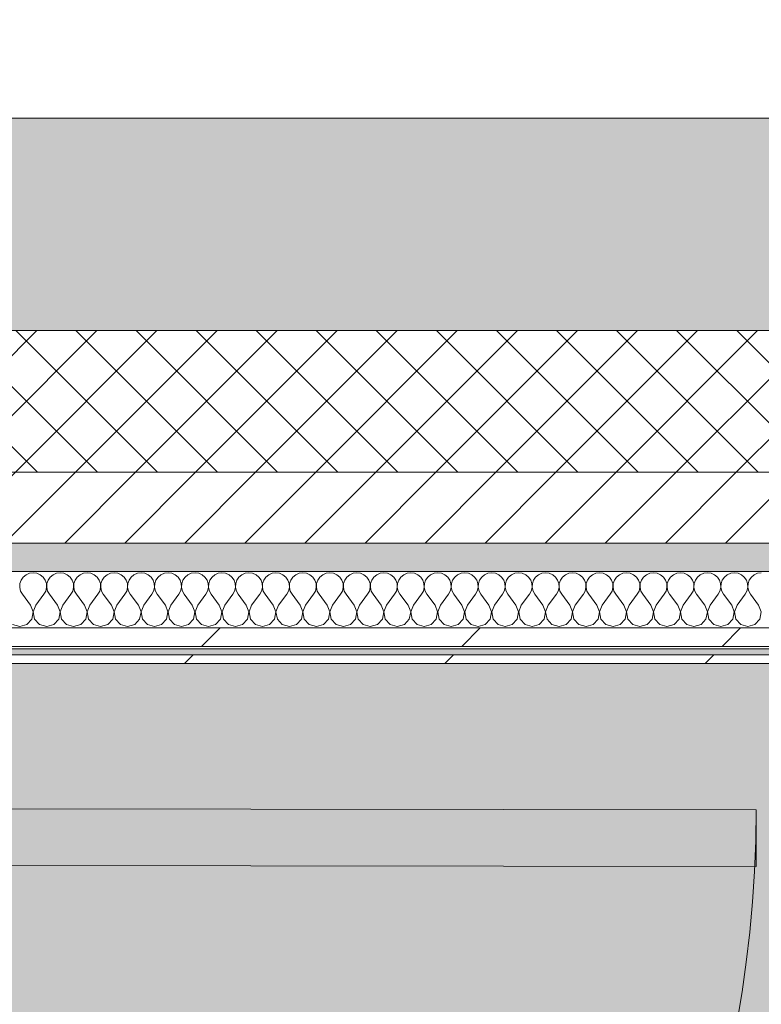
# Model space of a CAD drawing. Header units: millimetres. Extents: x -30280 to 19093, y -19284 to 4746.
# Tile 137 of 256: x -10314 to -9790, y -12645 to -11949. Entities that reach past the tile are written whole.
import ezdxf

# ---------------------------------------------------------------- set-up
doc = ezdxf.new("R2010")
doc.units = ezdxf.units.MM
doc.header["$MEASUREMENT"] = 0
doc.linetypes.add('Wipeout_Contour', pattern=[1000, 0, -1000])
for name, color, linetype in [('12_FAÇ_Façana', 7, 'Continuous'), ('Nuevo_07_CR_Cel Ras pladur', 7, 'Continuous'), ('Nuevo_08_E_Envans secs', 7, 'Continuous'), ('Nuevo_Puertas Archicad', 7, 'Continuous')]:
    doc.layers.add(name, color=color, linetype=linetype)
for name, color, linetype, lineweight, true_color in [('12_FAÇ_Façana_Pluma_Nº__102', 7, 'Continuous', 5, 0xcccccc), ('12_FAÇ_Façana_Pluma_Nº__174', 7, 'Continuous', 13, 0xe4ad2c), ('12_FAÇ_Façana_Pluma_Nº__176', 7, 'Continuous', 15, 0x93a0c6), ('Nuevo_07_CR_Cel Ras pladur_Pluma_Nº__102', 7, 'Continuous', 5, 0xcccccc), ('Nuevo_08_E_Envans secs_Pluma_Nº__102', 7, 'Continuous', 5, 0xcccccc), ('Nuevo_08_E_Envans secs_Pluma_Nº__171', 171, 'Continuous', 13, 0xaaaaff), ('Nuevo_08_E_Envans secs_Pluma_Nº__177', 7, 'Continuous', 15, 0xf7e046), ('Nuevo_Puertas Archicad_Pluma_Nº__3', 7, 'Continuous', 5, 0xa4a4a4)]:
    doc.layers.add(name, color=color, linetype=linetype, lineweight=lineweight, true_color=true_color)
for name, color, linetype, lineweight in [('12_FAÇ_Façana_Pluma_Nº__2', 8, 'Continuous', 5), ('12_FAÇ_Façana_Pluma_Nº__7', 7, 'Continuous', 5), ('Nuevo_08_E_Envans secs_Pluma_Nº__1', 7, 'Continuous', 5), ('Nuevo_Puertas Archicad_Pluma_Nº__1', 7, 'Continuous', 5)]:
    doc.layers.add(name, color=color, linetype=linetype, lineweight=lineweight)
pattern_1 = [(45, (0, 0), (-183.8478, 183.8478), [195, -65]), (45, (7e-14, 183.85), (-183.8478, 183.8478), [195, -65])]

# ---------------------------------------------------------------- blocks, each defined once
blk = doc.blocks.new('Forjado_1_1', base_point=(-28050.85, 1700.85))
at = {"layer": 'Nuevo_07_CR_Cel Ras pladur_Pluma_Nº__102', "linetype": 'Continuous', "lineweight": 0, "true_color": 0x333333}
h = blk.add_hatch(color=250, dxfattribs=at)
h.paths.add_polyline_path([(-28050.85, 1700.85), (-1702.11, 1700.85), (-1556.11, 1700.85), (-1556.11, -1703.98), (-1619.11, -1703.98), (-1619.11, -6940.7), (-1544.11, -6940.7), (-1544.11, -7505.7), (-1616.26, -7505.7), (-1616.05, -11923.98), (-1552.9, -11923.98), (-1552.9, -12503.98), (-2036.11, -12503.98), (-2036.11, -12340.7), (-6985.39, -12340.7), (-6985.39, -12549.28), (-7491.4, -12549.28), (-7491.4, -12393.7), (-10655.85, -12393.7), (-10657.1, -13685.07), (-1603.63, -13694.56), (-1609.23, -16937.98), (375.89, -16937.98), (375.89, -16738.98), (1128.89, -16738.98), (1128.89, -17066.98), (2622.91, -17066.98), (5778.89, -17066.98), (5778.89, -16738.98), (6378.89, -16738.98), (6378.89, -12488.98), (5778.89, -12488.98), (5763.89, -12069.98), (3832.9, -12069.98), (2768.91, -12069.98), (2768.91, -12619.14), (2622.91, -12619.14), (2622.91, -12069.98), (843.89, -12069.98), (843.89, -12503.98), (363.89, -12503.98), (363.89, -11923.98), (6641.89, -11923.98), (6627.87, -9203.97), (6003.89, -9207.42), (6010.89, -7490.7), (5790.89, -7490.7), (5790.89, -6940.7), (6010.89, -6940.7), (6010.89, -1710.7), (5770.89, -1710.7), (5770.89, 3861.73), (-28038.85, 3861.73)])
h.paths.add_polyline_path([(7.39, -9099.15), (-1192.61, -9099.15), (-1192.61, 1700.85), (7.39, 1700.85)], flags=0)
h.paths.add_polyline_path([(-1181.11, -11348.2), (-1181.11, -9848.2), (5718.89, -9848.2), (5718.89, -11348.2)], flags=0)
h.paths.add_polyline_path([(38, -16371.48), (-1162, -16371.48), (-1162, -12771.48), (38, -12771.48)], flags=0)
h.paths.add_polyline_path([(2309.36, -16371.48), (1109.36, -16371.48), (1109.36, -12771.48), (2309.36, -12771.48)], flags=0)
h.paths.add_polyline_path([(2226.83, -8799.15), (2226.83, 1400.85), (3726.83, 1400.85), (3726.83, -8799.15)], flags=0)
h.paths.add_polyline_path([(3832.9, -12471.48), (5032.9, -12471.48), (5032.9, -16671.48), (3832.9, -16671.48)], flags=0)
at = {"layer": 'Nuevo_07_CR_Cel Ras pladur_Pluma_Nº__102', "color": 254, "linetype": 'Continuous', "lineweight": 5, "true_color": 0xcccccc, "flags": 128}
blk.add_lwpolyline([(1128.89, -16738.98), (375.89, -16738.98), (375.89, -16937.98), (-1609.23, -16937.98), (-1603.63, -13694.56), (-10657.1, -13685.07), (-10655.85, -12393.7), (-7491.4, -12393.7), (-7491.4, -12549.28), (-6985.39, -12549.28), (-6985.39, -12340.7), (-2036.11, -12340.7), (-2036.11, -12503.98), (-1552.9, -12503.98), (-1552.9, -11923.98), (-1616.05, -11923.98), (-1616.26, -7505.7)], dxfattribs=at)
blk = doc.blocks.new('Muro_22_1', base_point=(-7036.11, -12338.98))
at = {"layer": '12_FAÇ_Façana_Pluma_Nº__102', "linetype": 'Continuous', "lineweight": 0, "true_color": 0xe5e5e5}
blk.add_hatch(color=254, dxfattribs=at).paths.add_polyline_path([(-10997.42, -12018.98), (-10997.42, -12168.98), (-7450.39, -12168.98), (-7450.39, -12094.56), (-7050.39, -12094.56), (-7050.39, -12168.98), (-7036.11, -12168.98), (-7036.11, -12018.98)])
at = {"layer": '12_FAÇ_Façana_Pluma_Nº__174', "linetype": 'Continuous', "lineweight": 13, "true_color": 0xe4ad2c}
h = blk.add_hatch(dxfattribs=at)
h.set_pattern_fill('SATE_Aislamiento_0001', color=42, style=0, pattern_type=2)
h.set_pattern_definition([(45, (0, 0), (-21.213203, 21.213203), []), (135, (0, 0), (21.213203, 21.213203), [])])
h.paths.add_polyline_path([(-10997.42, -12268.98), (-7450.39, -12268.98), (-7450.39, -12168.98), (-10997.42, -12168.98)])
at = {"layer": '12_FAÇ_Façana_Pluma_Nº__176', "linetype": 'Continuous', "lineweight": 0, "true_color": 0x495063}
blk.add_hatch(color=251, dxfattribs=at).paths.add_polyline_path([(-7490.39, -12318.98), (-10997.42, -12318.98), (-10997.42, -12338.98), (-7490.39, -12338.98)])
at = {"layer": '12_FAÇ_Façana_Pluma_Nº__2', "linetype": 'Continuous', "lineweight": 5}
h = blk.add_hatch(dxfattribs=at)
h.set_pattern_fill('Ceramic_0001', color=8, style=0, pattern_type=2)
h.set_pattern_definition([(45, (0, 0), (-21.213203, 21.213203), [])])
h.paths.add_polyline_path([(-7490.39, -12268.98), (-10997.42, -12268.98), (-10997.42, -12318.98), (-7490.39, -12318.98)])
at = {"layer": '12_FAÇ_Façana_Pluma_Nº__7', "color": 7, "linetype": 'Continuous', "lineweight": 5}
for p, q in [((-10997.42, -12168.98), (-7450.39, -12168.98)), ((-10997.42, -12268.98), (-7490.39, -12268.98)), ((-10997.42, -12318.98), (-7490.39, -12318.98))]:
    blk.add_line(p, q, dxfattribs=at)
at = {"layer": '12_FAÇ_Façana_Pluma_Nº__7', "color": 7, "linetype": 'Continuous', "lineweight": 5, "flags": 128}
for points in [[(-7036.11, -12018.98), (-10997.42, -12018.98)], [(-10997.42, -12338.98), (-7490.39, -12338.98)]]:
    blk.add_lwpolyline(points, dxfattribs=at)
blk = doc.blocks.new('*X710')
at = {"layer": 'Nuevo_08_E_Envans secs_Pluma_Nº__102', "color": 254, "linetype": 'Continuous', "lineweight": 5, "true_color": 0xcccccc}
for p, q in [((-10311.79, -12343.03), (-10313.28, -12345.19)), ((-10309.77, -12341.35), (-10311.79, -12343.03)), ((-10307.36, -12340.29), (-10309.77, -12341.35)), ((-10304.76, -12339.93), (-10307.36, -12340.29)), ((-10302.16, -12340.29), (-10304.76, -12339.93)), ((-10299.75, -12341.35), (-10302.16, -12340.29)), ((-10297.73, -12343.03), (-10299.75, -12341.35)), ((-10296.24, -12345.19), (-10297.73, -12343.03)), ((-10292.74, -12343.03), (-10294.23, -12345.19)), ((-10290.72, -12341.35), (-10292.74, -12343.03)), ((-10288.32, -12340.29), (-10290.72, -12341.35)), ((-10285.71, -12339.93), (-10288.32, -12340.29)), ((-10283.11, -12340.29), (-10285.71, -12339.93)), ((-10280.71, -12341.35), (-10283.11, -12340.29)), ((-10278.68, -12343.03), (-10280.71, -12341.35)), ((-10277.2, -12345.19), (-10278.68, -12343.03)), ((-10273.7, -12343.03), (-10275.19, -12345.19)), ((-10271.67, -12341.35), (-10273.7, -12343.03)), ((-10269.27, -12340.29), (-10271.67, -12341.35)), ((-10266.67, -12339.93), (-10269.27, -12340.29)), ((-10264.06, -12340.29), (-10266.67, -12339.93)), ((-10261.66, -12341.35), (-10264.06, -12340.29)), ((-10259.64, -12343.03), (-10261.66, -12341.35)), ((-10258.15, -12345.19), (-10259.64, -12343.03)), ((-10254.65, -12343.03), (-10256.14, -12345.19)), ((-10252.63, -12341.35), (-10254.65, -12343.03)), ((-10250.22, -12340.29), (-10252.63, -12341.35)), ((-10247.62, -12339.93), (-10250.22, -12340.29)), ((-10245.02, -12340.29), (-10247.62, -12339.93)), ((-10242.61, -12341.35), (-10245.02, -12340.29)), ((-10240.59, -12343.03), (-10242.61, -12341.35)), ((-10239.1, -12345.19), (-10240.59, -12343.03)), ((-10235.6, -12343.03), (-10237.09, -12345.19)), ((-10233.58, -12341.35), (-10235.6, -12343.03)), ((-10231.17, -12340.29), (-10233.58, -12341.35)), ((-10228.57, -12339.93), (-10231.17, -12340.29)), ((-10225.97, -12340.29), (-10228.57, -12339.93)), ((-10223.56, -12341.35), (-10225.97, -12340.29)), ((-10221.54, -12343.03), (-10223.56, -12341.35)), ((-10220.05, -12345.19), (-10221.54, -12343.03)), ((-10216.55, -12343.03), (-10218.04, -12345.19)), ((-10214.53, -12341.35), (-10216.55, -12343.03)), ((-10212.13, -12340.29), (-10214.53, -12341.35)), ((-10209.52, -12339.93), (-10212.13, -12340.29)), ((-10206.92, -12340.29), (-10209.52, -12339.93)), ((-10204.52, -12341.35), (-10206.92, -12340.29)), ((-10202.49, -12343.03), (-10204.52, -12341.35)), ((-10201.01, -12345.19), (-10202.49, -12343.03)), ((-10197.51, -12343.03), (-10198.99, -12345.19)), ((-10195.48, -12341.35), (-10197.51, -12343.03)), ((-10193.08, -12340.29), (-10195.48, -12341.35)), ((-10190.48, -12339.93), (-10193.08, -12340.29)), ((-10187.87, -12340.29), (-10190.48, -12339.93)), ((-10185.47, -12341.35), (-10187.87, -12340.29)), ((-10183.45, -12343.03), (-10185.47, -12341.35)), ((-10181.96, -12345.19), (-10183.45, -12343.03)), ((-10178.46, -12343.03), (-10179.95, -12345.19)), ((-10176.44, -12341.35), (-10178.46, -12343.03)), ((-10174.03, -12340.29), (-10176.44, -12341.35)), ((-10171.43, -12339.93), (-10174.03, -12340.29)), ((-10168.83, -12340.29), (-10171.43, -12339.93)), ((-10166.42, -12341.35), (-10168.83, -12340.29)), ((-10164.4, -12343.03), (-10166.42, -12341.35)), ((-10162.91, -12345.19), (-10164.4, -12343.03)), ((-10159.41, -12343.03), (-10160.9, -12345.19)), ((-10157.39, -12341.35), (-10159.41, -12343.03)), ((-10154.98, -12340.29), (-10157.39, -12341.35)), ((-10152.38, -12339.93), (-10154.98, -12340.29)), ((-10149.78, -12340.29), (-10152.38, -12339.93)), ((-10147.37, -12341.35), (-10149.78, -12340.29)), ((-10145.35, -12343.03), (-10147.37, -12341.35)), ((-10143.86, -12345.19), (-10145.35, -12343.03)), ((-10140.36, -12343.03), (-10141.85, -12345.19)), ((-10138.34, -12341.35), (-10140.36, -12343.03)), ((-10135.94, -12340.29), (-10138.34, -12341.35)), ((-10133.33, -12339.93), (-10135.94, -12340.29)), ((-10130.73, -12340.29), (-10133.33, -12339.93)), ((-10128.33, -12341.35), (-10130.73, -12340.29)), ((-10126.3, -12343.03), (-10128.33, -12341.35)), ((-10124.81, -12345.19), (-10126.3, -12343.03)), ((-10121.32, -12343.03), (-10122.8, -12345.19)), ((-10119.29, -12341.35), (-10121.32, -12343.03)), ((-10116.89, -12340.29), (-10119.29, -12341.35)), ((-10114.29, -12339.93), (-10116.89, -12340.29)), ((-10111.68, -12340.29), (-10114.29, -12339.93)), ((-10109.28, -12341.35), (-10111.68, -12340.29)), ((-10107.26, -12343.03), (-10109.28, -12341.35)), ((-10105.77, -12345.19), (-10107.26, -12343.03)), ((-10102.27, -12343.03), (-10103.76, -12345.19)), ((-10100.25, -12341.35), (-10102.27, -12343.03)), ((-10097.84, -12340.29), (-10100.25, -12341.35)), ((-10095.24, -12339.93), (-10097.84, -12340.29)), ((-10092.64, -12340.29), (-10095.24, -12339.93)), ((-10090.23, -12341.35), (-10092.64, -12340.29)), ((-10088.21, -12343.03), (-10090.23, -12341.35)), ((-10086.72, -12345.19), (-10088.21, -12343.03)), ((-10083.22, -12343.03), (-10084.71, -12345.19)), ((-10081.2, -12341.35), (-10083.22, -12343.03)), ((-10078.79, -12340.29), (-10081.2, -12341.35)), ((-10076.19, -12339.93), (-10078.79, -12340.29)), ((-10073.59, -12340.29), (-10076.19, -12339.93)), ((-10071.18, -12341.35), (-10073.59, -12340.29)), ((-10069.16, -12343.03), (-10071.18, -12341.35)), ((-10067.67, -12345.19), (-10069.16, -12343.03)), ((-10064.17, -12343.03), (-10065.66, -12345.19)), ((-10062.15, -12341.35), (-10064.17, -12343.03)), ((-10059.75, -12340.29), (-10062.15, -12341.35)), ((-10057.14, -12339.93), (-10059.75, -12340.29)), ((-10054.54, -12340.29), (-10057.14, -12339.93)), ((-10052.14, -12341.35), (-10054.54, -12340.29)), ((-10050.11, -12343.03), (-10052.14, -12341.35)), ((-10048.62, -12345.19), (-10050.11, -12343.03)), ((-10045.13, -12343.03), (-10046.61, -12345.19)), ((-10043.1, -12341.35), (-10045.13, -12343.03)), ((-10040.7, -12340.29), (-10043.1, -12341.35)), ((-10038.1, -12339.93), (-10040.7, -12340.29)), ((-10035.49, -12340.29), (-10038.1, -12339.93)), ((-10033.09, -12341.35), (-10035.49, -12340.29)), ((-10031.06, -12343.03), (-10033.09, -12341.35)), ((-10029.58, -12345.19), (-10031.06, -12343.03)), ((-10026.08, -12343.03), (-10027.57, -12345.19)), ((-10024.05, -12341.35), (-10026.08, -12343.03)), ((-10021.65, -12340.29), (-10024.05, -12341.35)), ((-10019.05, -12339.93), (-10021.65, -12340.29)), ((-10016.45, -12340.29), (-10019.05, -12339.93)), ((-10014.04, -12341.35), (-10016.45, -12340.29)), ((-10012.02, -12343.03), (-10014.04, -12341.35)), ((-10010.53, -12345.19), (-10012.02, -12343.03)), ((-10007.03, -12343.03), (-10008.52, -12345.19)), ((-10005.01, -12341.35), (-10007.03, -12343.03)), ((-10002.6, -12340.29), (-10005.01, -12341.35)), ((-10000, -12339.93), (-10002.6, -12340.29)), ((-9997.4, -12340.29), (-10000, -12339.93)), ((-9994.99, -12341.35), (-9997.4, -12340.29)), ((-9992.97, -12343.03), (-9994.99, -12341.35)), ((-9991.48, -12345.19), (-9992.97, -12343.03)), ((-9987.98, -12343.03), (-9989.47, -12345.19)), ((-9985.96, -12341.35), (-9987.98, -12343.03)), ((-9983.55, -12340.29), (-9985.96, -12341.35)), ((-9980.95, -12339.93), (-9983.55, -12340.29)), ((-9978.35, -12340.29), (-9980.95, -12339.93)), ((-9975.95, -12341.35), (-9978.35, -12340.29)), ((-9973.92, -12343.03), (-9975.95, -12341.35)), ((-9972.43, -12345.19), (-9973.92, -12343.03)), ((-9968.94, -12343.03), (-9970.42, -12345.19)), ((-9966.91, -12341.35), (-9968.94, -12343.03)), ((-9964.51, -12340.29), (-9966.91, -12341.35)), ((-9961.9, -12339.93), (-9964.51, -12340.29)), ((-9959.3, -12340.29), (-9961.9, -12339.93)), ((-9956.9, -12341.35), (-9959.3, -12340.29)), ((-9954.87, -12343.03), (-9956.9, -12341.35)), ((-9953.39, -12345.19), (-9954.87, -12343.03)), ((-9949.89, -12343.03), (-9951.38, -12345.19)), ((-9947.86, -12341.35), (-9949.89, -12343.03)), ((-9945.46, -12340.29), (-9947.86, -12341.35)), ((-9942.86, -12339.93), (-9945.46, -12340.29)), ((-9940.25, -12340.29), (-9942.86, -12339.93)), ((-9937.85, -12341.35), (-9940.25, -12340.29)), ((-9935.83, -12343.03), (-9937.85, -12341.35)), ((-9934.34, -12345.19), (-9935.83, -12343.03)), ((-9930.84, -12343.03), (-9932.33, -12345.19)), ((-9928.82, -12341.35), (-9930.84, -12343.03)), ((-9926.41, -12340.29), (-9928.82, -12341.35)), ((-9923.81, -12339.93), (-9926.41, -12340.29)), ((-9921.21, -12340.29), (-9923.81, -12339.93)), ((-9918.8, -12341.35), (-9921.21, -12340.29)), ((-9916.78, -12343.03), (-9918.8, -12341.35)), ((-9915.29, -12345.19), (-9916.78, -12343.03)), ((-9911.79, -12343.03), (-9913.28, -12345.19)), ((-9909.77, -12341.35), (-9911.79, -12343.03)), ((-9907.36, -12340.29), (-9909.77, -12341.35)), ((-9904.76, -12339.93), (-9907.36, -12340.29)), ((-9902.16, -12340.29), (-9904.76, -12339.93)), ((-9899.75, -12341.35), (-9902.16, -12340.29)), ((-9897.73, -12343.03), (-9899.75, -12341.35)), ((-9896.24, -12345.19), (-9897.73, -12343.03)), ((-9892.74, -12343.03), (-9894.23, -12345.19)), ((-9890.72, -12341.35), (-9892.74, -12343.03)), ((-9888.32, -12340.29), (-9890.72, -12341.35)), ((-9885.71, -12339.93), (-9888.32, -12340.29)), ((-9883.11, -12340.29), (-9885.71, -12339.93)), ((-9880.71, -12341.35), (-9883.11, -12340.29)), ((-9878.68, -12343.03), (-9880.71, -12341.35)), ((-9877.2, -12345.19), (-9878.68, -12343.03)), ((-9873.7, -12343.03), (-9875.19, -12345.19)), ((-9871.67, -12341.35), (-9873.7, -12343.03)), ((-9869.27, -12340.29), (-9871.67, -12341.35)), ((-9866.67, -12339.93), (-9869.27, -12340.29)), ((-9864.06, -12340.29), (-9866.67, -12339.93)), ((-9861.66, -12341.35), (-9864.06, -12340.29)), ((-9859.64, -12343.03), (-9861.66, -12341.35)), ((-9858.15, -12345.19), (-9859.64, -12343.03)), ((-9854.65, -12343.03), (-9856.14, -12345.19)), ((-9852.63, -12341.35), (-9854.65, -12343.03)), ((-9850.22, -12340.29), (-9852.63, -12341.35)), ((-9847.62, -12339.93), (-9850.22, -12340.29)), ((-9845.02, -12340.29), (-9847.62, -12339.93)), ((-9842.61, -12341.35), (-9845.02, -12340.29)), ((-9840.59, -12343.03), (-9842.61, -12341.35)), ((-9839.1, -12345.19), (-9840.59, -12343.03)), ((-9835.6, -12343.03), (-9837.09, -12345.19)), ((-9833.58, -12341.35), (-9835.6, -12343.03)), ((-9831.17, -12340.29), (-9833.58, -12341.35)), ((-9828.57, -12339.93), (-9831.17, -12340.29)), ((-9825.97, -12340.29), (-9828.57, -12339.93)), ((-9823.56, -12341.35), (-9825.97, -12340.29)), ((-9821.54, -12343.03), (-9823.56, -12341.35)), ((-9820.05, -12345.19), (-9821.54, -12343.03)), ((-9816.55, -12343.03), (-9818.04, -12345.19)), ((-9814.53, -12341.35), (-9816.55, -12343.03)), ((-9812.13, -12340.29), (-9814.53, -12341.35)), ((-9809.52, -12339.93), (-9812.13, -12340.29)), ((-9806.92, -12340.29), (-9809.52, -12339.93)), ((-9804.52, -12341.35), (-9806.92, -12340.29)), ((-9802.49, -12343.03), (-9804.52, -12341.35)), ((-9801.01, -12345.19), (-9802.49, -12343.03)), ((-9797.51, -12343.03), (-9798.99, -12345.19)), ((-9795.48, -12341.35), (-9797.51, -12343.03)), ((-9793.08, -12340.29), (-9795.48, -12341.35)), ((-9790.48, -12339.93), (-9793.08, -12340.29)), ((-10314.12, -12347.68), (-10314.25, -12350.31)), ((-10314.25, -12350.31), (-10313.65, -12352.87)), ((-10313.28, -12345.19), (-10314.12, -12347.68)), ((-10295.4, -12347.68), (-10296.24, -12345.19)), ((-10295.87, -12352.87), (-10295.28, -12350.31)), ((-10295.28, -12350.31), (-10295.4, -12347.68)), ((-10295.07, -12347.68), (-10295.2, -12350.31)), ((-10295.2, -12350.31), (-10294.6, -12352.87)), ((-10294.23, -12345.19), (-10295.07, -12347.68)), ((-10276.36, -12347.68), (-10277.2, -12345.19)), ((-10276.82, -12352.87), (-10276.23, -12350.31)), ((-10276.23, -12350.31), (-10276.36, -12347.68)), ((-10276.02, -12347.68), (-10276.15, -12350.31)), ((-10276.15, -12350.31), (-10275.56, -12352.87)), ((-10275.19, -12345.19), (-10276.02, -12347.68)), ((-10257.31, -12347.68), (-10258.15, -12345.19)), ((-10257.78, -12352.87), (-10257.18, -12350.31)), ((-10257.18, -12350.31), (-10257.31, -12347.68)), ((-10256.98, -12347.68), (-10257.1, -12350.31)), ((-10257.1, -12350.31), (-10256.51, -12352.87)), ((-10256.14, -12345.19), (-10256.98, -12347.68)), ((-10238.26, -12347.68), (-10239.1, -12345.19)), ((-10238.73, -12352.87), (-10238.13, -12350.31)), ((-10238.13, -12350.31), (-10238.26, -12347.68)), ((-10237.93, -12347.68), (-10238.06, -12350.31)), ((-10238.06, -12350.31), (-10237.46, -12352.87)), ((-10237.09, -12345.19), (-10237.93, -12347.68)), ((-10219.21, -12347.68), (-10220.05, -12345.19)), ((-10219.68, -12352.87), (-10219.09, -12350.31)), ((-10219.09, -12350.31), (-10219.21, -12347.68)), ((-10218.88, -12347.68), (-10219.01, -12350.31)), ((-10219.01, -12350.31), (-10218.41, -12352.87)), ((-10218.04, -12345.19), (-10218.88, -12347.68)), ((-10200.17, -12347.68), (-10201.01, -12345.19)), ((-10200.63, -12352.87), (-10200.04, -12350.31)), ((-10200.04, -12350.31), (-10200.17, -12347.68)), ((-10199.83, -12347.68), (-10199.96, -12350.31)), ((-10199.96, -12350.31), (-10199.37, -12352.87)), ((-10198.99, -12345.19), (-10199.83, -12347.68)), ((-10181.12, -12347.68), (-10181.96, -12345.19)), ((-10181.59, -12352.87), (-10180.99, -12350.31)), ((-10180.99, -12350.31), (-10181.12, -12347.68)), ((-10180.79, -12347.68), (-10180.91, -12350.31)), ((-10180.91, -12350.31), (-10180.32, -12352.87)), ((-10179.95, -12345.19), (-10180.79, -12347.68)), ((-10162.07, -12347.68), (-10162.91, -12345.19)), ((-10162.54, -12352.87), (-10161.94, -12350.31)), ((-10161.94, -12350.31), (-10162.07, -12347.68)), ((-10161.74, -12347.68), (-10161.87, -12350.31)), ((-10161.87, -12350.31), (-10161.27, -12352.87)), ((-10160.9, -12345.19), (-10161.74, -12347.68)), ((-10143.02, -12347.68), (-10143.86, -12345.19)), ((-10143.49, -12352.87), (-10142.9, -12350.31)), ((-10142.9, -12350.31), (-10143.02, -12347.68)), ((-10142.69, -12347.68), (-10142.82, -12350.31)), ((-10142.82, -12350.31), (-10142.22, -12352.87)), ((-10141.85, -12345.19), (-10142.69, -12347.68)), ((-10123.98, -12347.68), (-10124.81, -12345.19)), ((-10124.44, -12352.87), (-10123.85, -12350.31)), ((-10123.85, -12350.31), (-10123.98, -12347.68)), ((-10123.64, -12347.68), (-10123.77, -12350.31)), ((-10123.77, -12350.31), (-10123.18, -12352.87)), ((-10122.8, -12345.19), (-10123.64, -12347.68)), ((-10104.93, -12347.68), (-10105.77, -12345.19)), ((-10105.4, -12352.87), (-10104.8, -12350.31)), ((-10104.8, -12350.31), (-10104.93, -12347.68)), ((-10104.6, -12347.68), (-10104.72, -12350.31)), ((-10104.72, -12350.31), (-10104.13, -12352.87)), ((-10103.76, -12345.19), (-10104.6, -12347.68)), ((-10085.88, -12347.68), (-10086.72, -12345.19)), ((-10086.35, -12352.87), (-10085.75, -12350.31)), ((-10085.75, -12350.31), (-10085.88, -12347.68)), ((-10085.55, -12347.68), (-10085.68, -12350.31)), ((-10085.68, -12350.31), (-10085.08, -12352.87)), ((-10084.71, -12345.19), (-10085.55, -12347.68)), ((-10066.83, -12347.68), (-10067.67, -12345.19)), ((-10067.3, -12352.87), (-10066.71, -12350.31)), ((-10066.71, -12350.31), (-10066.83, -12347.68)), ((-10066.5, -12347.68), (-10066.63, -12350.31)), ((-10066.63, -12350.31), (-10066.03, -12352.87)), ((-10065.66, -12345.19), (-10066.5, -12347.68)), ((-10047.78, -12347.68), (-10048.62, -12345.19)), ((-10048.25, -12352.87), (-10047.66, -12350.31)), ((-10047.66, -12350.31), (-10047.78, -12347.68)), ((-10047.45, -12347.68), (-10047.58, -12350.31)), ((-10047.58, -12350.31), (-10046.99, -12352.87)), ((-10046.61, -12345.19), (-10047.45, -12347.68)), ((-10028.74, -12347.68), (-10029.58, -12345.19)), ((-10029.2, -12352.87), (-10028.61, -12350.31)), ((-10028.61, -12350.31), (-10028.74, -12347.68)), ((-10028.41, -12347.68), (-10028.53, -12350.31)), ((-10028.53, -12350.31), (-10027.94, -12352.87)), ((-10027.57, -12345.19), (-10028.41, -12347.68)), ((-10009.69, -12347.68), (-10010.53, -12345.19)), ((-10010.16, -12352.87), (-10009.56, -12350.31)), ((-10009.56, -12350.31), (-10009.69, -12347.68)), ((-10009.36, -12347.68), (-10009.49, -12350.31)), ((-10009.49, -12350.31), (-10008.89, -12352.87)), ((-10008.52, -12345.19), (-10009.36, -12347.68)), ((-9990.64, -12347.68), (-9991.48, -12345.19)), ((-9991.11, -12352.87), (-9990.51, -12350.31)), ((-9990.51, -12350.31), (-9990.64, -12347.68)), ((-9990.31, -12347.68), (-9990.44, -12350.31)), ((-9990.44, -12350.31), (-9989.84, -12352.87)), ((-9989.47, -12345.19), (-9990.31, -12347.68)), ((-9971.59, -12347.68), (-9972.43, -12345.19)), ((-9972.06, -12352.87), (-9971.47, -12350.31)), ((-9971.47, -12350.31), (-9971.59, -12347.68)), ((-9971.26, -12347.68), (-9971.39, -12350.31)), ((-9971.39, -12350.31), (-9970.8, -12352.87)), ((-9970.42, -12345.19), (-9971.26, -12347.68)), ((-9952.55, -12347.68), (-9953.39, -12345.19)), ((-9953.01, -12352.87), (-9952.42, -12350.31)), ((-9952.42, -12350.31), (-9952.55, -12347.68)), ((-9952.22, -12347.68), (-9952.34, -12350.31)), ((-9952.34, -12350.31), (-9951.75, -12352.87)), ((-9951.38, -12345.19), (-9952.22, -12347.68)), ((-9933.5, -12347.68), (-9934.34, -12345.19)), ((-9933.97, -12352.87), (-9933.37, -12350.31)), ((-9933.37, -12350.31), (-9933.5, -12347.68)), ((-9933.17, -12347.68), (-9933.29, -12350.31)), ((-9933.29, -12350.31), (-9932.7, -12352.87)), ((-9932.33, -12345.19), (-9933.17, -12347.68)), ((-9914.45, -12347.68), (-9915.29, -12345.19)), ((-9914.92, -12352.87), (-9914.32, -12350.31)), ((-9914.32, -12350.31), (-9914.45, -12347.68)), ((-9914.12, -12347.68), (-9914.25, -12350.31)), ((-9914.25, -12350.31), (-9913.65, -12352.87)), ((-9913.28, -12345.19), (-9914.12, -12347.68)), ((-9895.4, -12347.68), (-9896.24, -12345.19)), ((-9895.87, -12352.87), (-9895.28, -12350.31)), ((-9895.28, -12350.31), (-9895.4, -12347.68)), ((-9895.07, -12347.68), (-9895.2, -12350.31)), ((-9895.2, -12350.31), (-9894.6, -12352.87)), ((-9894.23, -12345.19), (-9895.07, -12347.68)), ((-9876.36, -12347.68), (-9877.2, -12345.19)), ((-9876.82, -12352.87), (-9876.23, -12350.31)), ((-9876.23, -12350.31), (-9876.36, -12347.68)), ((-9876.02, -12347.68), (-9876.15, -12350.31)), ((-9876.15, -12350.31), (-9875.56, -12352.87)), ((-9875.19, -12345.19), (-9876.02, -12347.68)), ((-9857.31, -12347.68), (-9858.15, -12345.19)), ((-9857.78, -12352.87), (-9857.18, -12350.31)), ((-9857.18, -12350.31), (-9857.31, -12347.68)), ((-9856.98, -12347.68), (-9857.1, -12350.31)), ((-9857.1, -12350.31), (-9856.51, -12352.87)), ((-9856.14, -12345.19), (-9856.98, -12347.68)), ((-9838.26, -12347.68), (-9839.1, -12345.19)), ((-9838.73, -12352.87), (-9838.13, -12350.31)), ((-9838.13, -12350.31), (-9838.26, -12347.68)), ((-9837.93, -12347.68), (-9838.06, -12350.31)), ((-9838.06, -12350.31), (-9837.46, -12352.87)), ((-9837.09, -12345.19), (-9837.93, -12347.68)), ((-9819.21, -12347.68), (-9820.05, -12345.19)), ((-9819.68, -12352.87), (-9819.09, -12350.31)), ((-9819.09, -12350.31), (-9819.21, -12347.68)), ((-9818.88, -12347.68), (-9819.01, -12350.31)), ((-9819.01, -12350.31), (-9818.41, -12352.87)), ((-9818.04, -12345.19), (-9818.88, -12347.68)), ((-9800.17, -12347.68), (-9801.01, -12345.19)), ((-9800.63, -12352.87), (-9800.04, -12350.31)), ((-9800.04, -12350.31), (-9800.17, -12347.68)), ((-9799.83, -12347.68), (-9799.96, -12350.31)), ((-9799.96, -12350.31), (-9799.37, -12352.87)), ((-9798.99, -12345.19), (-9799.83, -12347.68)), ((-10313.65, -12352.87), (-10312.38, -12355.17)), ((-10306.67, -12362.79), (-10312.38, -12355.17)), ((-10302.86, -12362.79), (-10297.14, -12355.17)), ((-10297.14, -12355.17), (-10295.87, -12352.87)), ((-10294.6, -12352.87), (-10293.33, -12355.17)), ((-10287.62, -12362.79), (-10293.33, -12355.17)), ((-10283.81, -12362.79), (-10278.1, -12355.17)), ((-10278.1, -12355.17), (-10276.82, -12352.87)), ((-10275.56, -12352.87), (-10274.29, -12355.17)), ((-10268.57, -12362.79), (-10274.29, -12355.17)), ((-10264.76, -12362.79), (-10259.05, -12355.17)), ((-10259.05, -12355.17), (-10257.78, -12352.87)), ((-10256.51, -12352.87), (-10255.24, -12355.17)), ((-10249.52, -12362.79), (-10255.24, -12355.17)), ((-10245.71, -12362.79), (-10240, -12355.17)), ((-10240, -12355.17), (-10238.73, -12352.87)), ((-10237.46, -12352.87), (-10236.19, -12355.17)), ((-10230.48, -12362.79), (-10236.19, -12355.17)), ((-10226.67, -12362.79), (-10220.95, -12355.17)), ((-10220.95, -12355.17), (-10219.68, -12352.87)), ((-10218.41, -12352.87), (-10217.14, -12355.17)), ((-10211.43, -12362.79), (-10217.14, -12355.17)), ((-10207.62, -12362.79), (-10201.9, -12355.17)), ((-10201.9, -12355.17), (-10200.63, -12352.87)), ((-10199.37, -12352.87), (-10198.1, -12355.17)), ((-10192.38, -12362.79), (-10198.1, -12355.17)), ((-10188.57, -12362.79), (-10182.86, -12355.17)), ((-10182.86, -12355.17), (-10181.59, -12352.87)), ((-10180.32, -12352.87), (-10179.05, -12355.17)), ((-10173.33, -12362.79), (-10179.05, -12355.17)), ((-10169.52, -12362.79), (-10163.81, -12355.17)), ((-10163.81, -12355.17), (-10162.54, -12352.87)), ((-10161.27, -12352.87), (-10160, -12355.17)), ((-10154.29, -12362.79), (-10160, -12355.17)), ((-10150.48, -12362.79), (-10144.76, -12355.17)), ((-10144.76, -12355.17), (-10143.49, -12352.87)), ((-10142.22, -12352.87), (-10140.95, -12355.17)), ((-10135.24, -12362.79), (-10140.95, -12355.17)), ((-10131.43, -12362.79), (-10125.71, -12355.17)), ((-10125.71, -12355.17), (-10124.44, -12352.87)), ((-10123.18, -12352.87), (-10121.9, -12355.17)), ((-10116.19, -12362.79), (-10121.9, -12355.17)), ((-10112.38, -12362.79), (-10106.67, -12355.17)), ((-10106.67, -12355.17), (-10105.4, -12352.87)), ((-10104.13, -12352.87), (-10102.86, -12355.17)), ((-10097.14, -12362.79), (-10102.86, -12355.17)), ((-10093.33, -12362.79), (-10087.62, -12355.17)), ((-10087.62, -12355.17), (-10086.35, -12352.87)), ((-10085.08, -12352.87), (-10083.81, -12355.17)), ((-10078.1, -12362.79), (-10083.81, -12355.17)), ((-10074.29, -12362.79), (-10068.57, -12355.17)), ((-10068.57, -12355.17), (-10067.3, -12352.87)), ((-10066.03, -12352.87), (-10064.76, -12355.17)), ((-10059.05, -12362.79), (-10064.76, -12355.17)), ((-10055.24, -12362.79), (-10049.52, -12355.17)), ((-10049.52, -12355.17), (-10048.25, -12352.87)), ((-10046.99, -12352.87), (-10045.71, -12355.17)), ((-10040, -12362.79), (-10045.71, -12355.17)), ((-10036.19, -12362.79), (-10030.48, -12355.17)), ((-10030.48, -12355.17), (-10029.2, -12352.87)), ((-10027.94, -12352.87), (-10026.67, -12355.17)), ((-10020.95, -12362.79), (-10026.67, -12355.17)), ((-10017.14, -12362.79), (-10011.43, -12355.17)), ((-10011.43, -12355.17), (-10010.16, -12352.87)), ((-10008.89, -12352.87), (-10007.62, -12355.17)), ((-10001.9, -12362.79), (-10007.62, -12355.17)), ((-9998.1, -12362.79), (-9992.38, -12355.17)), ((-9992.38, -12355.17), (-9991.11, -12352.87)), ((-9989.84, -12352.87), (-9988.57, -12355.17)), ((-9982.86, -12362.79), (-9988.57, -12355.17)), ((-9979.05, -12362.79), (-9973.33, -12355.17)), ((-9973.33, -12355.17), (-9972.06, -12352.87)), ((-9970.8, -12352.87), (-9969.52, -12355.17)), ((-9963.81, -12362.79), (-9969.52, -12355.17)), ((-9960, -12362.79), (-9954.29, -12355.17)), ((-9954.29, -12355.17), (-9953.01, -12352.87)), ((-9951.75, -12352.87), (-9950.48, -12355.17)), ((-9944.76, -12362.79), (-9950.48, -12355.17)), ((-9940.95, -12362.79), (-9935.24, -12355.17)), ((-9935.24, -12355.17), (-9933.97, -12352.87)), ((-9932.7, -12352.87), (-9931.43, -12355.17)), ((-9925.71, -12362.79), (-9931.43, -12355.17)), ((-9921.9, -12362.79), (-9916.19, -12355.17)), ((-9916.19, -12355.17), (-9914.92, -12352.87)), ((-9913.65, -12352.87), (-9912.38, -12355.17)), ((-9906.67, -12362.79), (-9912.38, -12355.17)), ((-9902.86, -12362.79), (-9897.14, -12355.17)), ((-9897.14, -12355.17), (-9895.87, -12352.87)), ((-9894.6, -12352.87), (-9893.33, -12355.17)), ((-9887.62, -12362.79), (-9893.33, -12355.17)), ((-9883.81, -12362.79), (-9878.1, -12355.17)), ((-9878.1, -12355.17), (-9876.82, -12352.87)), ((-9875.56, -12352.87), (-9874.29, -12355.17)), ((-9868.57, -12362.79), (-9874.29, -12355.17)), ((-9864.76, -12362.79), (-9859.05, -12355.17)), ((-9859.05, -12355.17), (-9857.78, -12352.87)), ((-9856.51, -12352.87), (-9855.24, -12355.17)), ((-9849.52, -12362.79), (-9855.24, -12355.17)), ((-9845.71, -12362.79), (-9840, -12355.17)), ((-9840, -12355.17), (-9838.73, -12352.87)), ((-9837.46, -12352.87), (-9836.19, -12355.17)), ((-9830.48, -12362.79), (-9836.19, -12355.17)), ((-9826.67, -12362.79), (-9820.95, -12355.17)), ((-9820.95, -12355.17), (-9819.68, -12352.87)), ((-9818.41, -12352.87), (-9817.14, -12355.17)), ((-9811.43, -12362.79), (-9817.14, -12355.17)), ((-9807.62, -12362.79), (-9801.9, -12355.17)), ((-9801.9, -12355.17), (-9800.63, -12352.87)), ((-9799.37, -12352.87), (-9798.1, -12355.17)), ((-9792.38, -12362.79), (-9798.1, -12355.17)), ((-10304.8, -12367.64), (-10306.67, -12362.79)), ((-10302.86, -12362.79), (-10304.72, -12367.64)), ((-10285.75, -12367.64), (-10287.62, -12362.79)), ((-10283.81, -12362.79), (-10285.68, -12367.64)), ((-10266.71, -12367.64), (-10268.57, -12362.79)), ((-10264.76, -12362.79), (-10266.63, -12367.64)), ((-10247.66, -12367.64), (-10249.52, -12362.79)), ((-10245.71, -12362.79), (-10247.58, -12367.64)), ((-10228.61, -12367.64), (-10230.48, -12362.79)), ((-10226.67, -12362.79), (-10228.53, -12367.64)), ((-10209.56, -12367.64), (-10211.43, -12362.79)), ((-10207.62, -12362.79), (-10209.49, -12367.64)), ((-10190.51, -12367.64), (-10192.38, -12362.79)), ((-10188.57, -12362.79), (-10190.44, -12367.64)), ((-10171.47, -12367.64), (-10173.33, -12362.79)), ((-10169.52, -12362.79), (-10171.39, -12367.64)), ((-10152.42, -12367.64), (-10154.29, -12362.79)), ((-10150.48, -12362.79), (-10152.34, -12367.64)), ((-10133.37, -12367.64), (-10135.24, -12362.79)), ((-10131.43, -12362.79), (-10133.29, -12367.64)), ((-10114.32, -12367.64), (-10116.19, -12362.79)), ((-10112.38, -12362.79), (-10114.25, -12367.64)), ((-10095.28, -12367.64), (-10097.14, -12362.79)), ((-10093.33, -12362.79), (-10095.2, -12367.64)), ((-10076.23, -12367.64), (-10078.1, -12362.79)), ((-10074.29, -12362.79), (-10076.15, -12367.64)), ((-10057.18, -12367.64), (-10059.05, -12362.79)), ((-10055.24, -12362.79), (-10057.1, -12367.64)), ((-10038.13, -12367.64), (-10040, -12362.79)), ((-10036.19, -12362.79), (-10038.06, -12367.64)), ((-10019.09, -12367.64), (-10020.95, -12362.79)), ((-10017.14, -12362.79), (-10019.01, -12367.64)), ((-10000.04, -12367.64), (-10001.9, -12362.79)), ((-9998.1, -12362.79), (-9999.96, -12367.64)), ((-9980.99, -12367.64), (-9982.86, -12362.79)), ((-9979.05, -12362.79), (-9980.91, -12367.64)), ((-9961.94, -12367.64), (-9963.81, -12362.79)), ((-9960, -12362.79), (-9961.87, -12367.64)), ((-9942.9, -12367.64), (-9944.76, -12362.79)), ((-9940.95, -12362.79), (-9942.82, -12367.64)), ((-9923.85, -12367.64), (-9925.71, -12362.79)), ((-9921.9, -12362.79), (-9923.77, -12367.64)), ((-9904.8, -12367.64), (-9906.67, -12362.79)), ((-9902.86, -12362.79), (-9904.72, -12367.64)), ((-9885.75, -12367.64), (-9887.62, -12362.79)), ((-9883.81, -12362.79), (-9885.68, -12367.64)), ((-9866.71, -12367.64), (-9868.57, -12362.79)), ((-9864.76, -12362.79), (-9866.63, -12367.64)), ((-9847.66, -12367.64), (-9849.52, -12362.79)), ((-9845.71, -12362.79), (-9847.58, -12367.64)), ((-9828.61, -12367.64), (-9830.48, -12362.79)), ((-9826.67, -12362.79), (-9828.53, -12367.64)), ((-9809.56, -12367.64), (-9811.43, -12362.79)), ((-9807.62, -12362.79), (-9809.49, -12367.64)), ((-9790.51, -12367.64), (-9792.38, -12362.79)), ((-10305.77, -12372.76), (-10304.8, -12367.64)), ((-10304.72, -12367.64), (-10303.76, -12372.76)), ((-10286.72, -12372.76), (-10285.75, -12367.64)), ((-10285.68, -12367.64), (-10284.71, -12372.76)), ((-10267.67, -12372.76), (-10266.71, -12367.64)), ((-10266.63, -12367.64), (-10265.66, -12372.76)), ((-10248.62, -12372.76), (-10247.66, -12367.64)), ((-10247.58, -12367.64), (-10246.61, -12372.76)), ((-10229.58, -12372.76), (-10228.61, -12367.64)), ((-10228.53, -12367.64), (-10227.57, -12372.76)), ((-10210.53, -12372.76), (-10209.56, -12367.64)), ((-10209.49, -12367.64), (-10208.52, -12372.76)), ((-10191.48, -12372.76), (-10190.51, -12367.64)), ((-10190.44, -12367.64), (-10189.47, -12372.76)), ((-10172.43, -12372.76), (-10171.47, -12367.64)), ((-10171.39, -12367.64), (-10170.42, -12372.76)), ((-10153.39, -12372.76), (-10152.42, -12367.64)), ((-10152.34, -12367.64), (-10151.38, -12372.76)), ((-10134.34, -12372.76), (-10133.37, -12367.64)), ((-10133.29, -12367.64), (-10132.33, -12372.76)), ((-10115.29, -12372.76), (-10114.32, -12367.64)), ((-10114.25, -12367.64), (-10113.28, -12372.76)), ((-10096.24, -12372.76), (-10095.28, -12367.64)), ((-10095.2, -12367.64), (-10094.23, -12372.76)), ((-10077.2, -12372.76), (-10076.23, -12367.64)), ((-10076.15, -12367.64), (-10075.19, -12372.76)), ((-10058.15, -12372.76), (-10057.18, -12367.64)), ((-10057.1, -12367.64), (-10056.14, -12372.76)), ((-10039.1, -12372.76), (-10038.13, -12367.64)), ((-10038.06, -12367.64), (-10037.09, -12372.76)), ((-10020.05, -12372.76), (-10019.09, -12367.64)), ((-10019.01, -12367.64), (-10018.04, -12372.76)), ((-10001.01, -12372.76), (-10000.04, -12367.64)), ((-9999.96, -12367.64), (-9998.99, -12372.76)), ((-9981.96, -12372.76), (-9980.99, -12367.64)), ((-9980.91, -12367.64), (-9979.95, -12372.76)), ((-9962.91, -12372.76), (-9961.94, -12367.64)), ((-9961.87, -12367.64), (-9960.9, -12372.76)), ((-9943.86, -12372.76), (-9942.9, -12367.64)), ((-9942.82, -12367.64), (-9941.85, -12372.76)), ((-9924.81, -12372.76), (-9923.85, -12367.64)), ((-9923.77, -12367.64), (-9922.8, -12372.76)), ((-9905.77, -12372.76), (-9904.8, -12367.64)), ((-9904.72, -12367.64), (-9903.76, -12372.76)), ((-9886.72, -12372.76), (-9885.75, -12367.64)), ((-9885.68, -12367.64), (-9884.71, -12372.76)), ((-9867.67, -12372.76), (-9866.71, -12367.64)), ((-9866.63, -12367.64), (-9865.66, -12372.76)), ((-9848.62, -12372.76), (-9847.66, -12367.64)), ((-9847.58, -12367.64), (-9846.61, -12372.76)), ((-9829.58, -12372.76), (-9828.61, -12367.64)), ((-9828.53, -12367.64), (-9827.57, -12372.76)), ((-9810.53, -12372.76), (-9809.56, -12367.64)), ((-9809.49, -12367.64), (-9808.52, -12372.76)), ((-9791.48, -12372.76), (-9790.51, -12367.64)), ((-10319.29, -12376.6), (-10314.29, -12378.02)), ((-10314.29, -12378.02), (-10309.28, -12376.6)), ((-10309.28, -12376.6), (-10305.77, -12372.76)), ((-10303.76, -12372.76), (-10300.25, -12376.6)), ((-10300.25, -12376.6), (-10295.24, -12378.02)), ((-10295.24, -12378.02), (-10290.23, -12376.6)), ((-10290.23, -12376.6), (-10286.72, -12372.76)), ((-10284.71, -12372.76), (-10281.2, -12376.6)), ((-10281.2, -12376.6), (-10276.19, -12378.02)), ((-10276.19, -12378.02), (-10271.18, -12376.6)), ((-10271.18, -12376.6), (-10267.67, -12372.76)), ((-10265.66, -12372.76), (-10262.15, -12376.6)), ((-10262.15, -12376.6), (-10257.14, -12378.02)), ((-10257.14, -12378.02), (-10252.14, -12376.6)), ((-10252.14, -12376.6), (-10248.62, -12372.76)), ((-10246.61, -12372.76), (-10243.1, -12376.6)), ((-10243.1, -12376.6), (-10238.1, -12378.02)), ((-10238.1, -12378.02), (-10233.09, -12376.6)), ((-10233.09, -12376.6), (-10229.58, -12372.76)), ((-10227.57, -12372.76), (-10224.05, -12376.6)), ((-10224.05, -12376.6), (-10219.05, -12378.02)), ((-10219.05, -12378.02), (-10214.04, -12376.6)), ((-10214.04, -12376.6), (-10210.53, -12372.76)), ((-10208.52, -12372.76), (-10205.01, -12376.6)), ((-10205.01, -12376.6), (-10200, -12378.02)), ((-10200, -12378.02), (-10194.99, -12376.6)), ((-10194.99, -12376.6), (-10191.48, -12372.76)), ((-10189.47, -12372.76), (-10185.96, -12376.6)), ((-10185.96, -12376.6), (-10180.95, -12378.02)), ((-10180.95, -12378.02), (-10175.95, -12376.6)), ((-10175.95, -12376.6), (-10172.43, -12372.76)), ((-10170.42, -12372.76), (-10166.91, -12376.6)), ((-10166.91, -12376.6), (-10161.9, -12378.02)), ((-10161.9, -12378.02), (-10156.9, -12376.6)), ((-10156.9, -12376.6), (-10153.39, -12372.76)), ((-10151.38, -12372.76), (-10147.86, -12376.6)), ((-10147.86, -12376.6), (-10142.86, -12378.02)), ((-10142.86, -12378.02), (-10137.85, -12376.6)), ((-10137.85, -12376.6), (-10134.34, -12372.76)), ((-10132.33, -12372.76), (-10128.82, -12376.6)), ((-10128.82, -12376.6), (-10123.81, -12378.02)), ((-10123.81, -12378.02), (-10118.8, -12376.6)), ((-10118.8, -12376.6), (-10115.29, -12372.76)), ((-10113.28, -12372.76), (-10109.77, -12376.6)), ((-10109.77, -12376.6), (-10104.76, -12378.02)), ((-10104.76, -12378.02), (-10099.75, -12376.6)), ((-10099.75, -12376.6), (-10096.24, -12372.76)), ((-10094.23, -12372.76), (-10090.72, -12376.6)), ((-10090.72, -12376.6), (-10085.71, -12378.02)), ((-10085.71, -12378.02), (-10080.71, -12376.6)), ((-10080.71, -12376.6), (-10077.2, -12372.76)), ((-10075.19, -12372.76), (-10071.67, -12376.6)), ((-10071.67, -12376.6), (-10066.67, -12378.02)), ((-10066.67, -12378.02), (-10061.66, -12376.6)), ((-10061.66, -12376.6), (-10058.15, -12372.76)), ((-10056.14, -12372.76), (-10052.63, -12376.6)), ((-10052.63, -12376.6), (-10047.62, -12378.02)), ((-10047.62, -12378.02), (-10042.61, -12376.6)), ((-10042.61, -12376.6), (-10039.1, -12372.76)), ((-10037.09, -12372.76), (-10033.58, -12376.6)), ((-10033.58, -12376.6), (-10028.57, -12378.02)), ((-10028.57, -12378.02), (-10023.56, -12376.6)), ((-10023.56, -12376.6), (-10020.05, -12372.76)), ((-10018.04, -12372.76), (-10014.53, -12376.6)), ((-10014.53, -12376.6), (-10009.52, -12378.02)), ((-10009.52, -12378.02), (-10004.52, -12376.6)), ((-10004.52, -12376.6), (-10001.01, -12372.76)), ((-9998.99, -12372.76), (-9995.48, -12376.6)), ((-9995.48, -12376.6), (-9990.48, -12378.02)), ((-9990.48, -12378.02), (-9985.47, -12376.6)), ((-9985.47, -12376.6), (-9981.96, -12372.76)), ((-9979.95, -12372.76), (-9976.44, -12376.6)), ((-9976.44, -12376.6), (-9971.43, -12378.02)), ((-9971.43, -12378.02), (-9966.42, -12376.6)), ((-9966.42, -12376.6), (-9962.91, -12372.76)), ((-9960.9, -12372.76), (-9957.39, -12376.6)), ((-9957.39, -12376.6), (-9952.38, -12378.02)), ((-9952.38, -12378.02), (-9947.37, -12376.6)), ((-9947.37, -12376.6), (-9943.86, -12372.76)), ((-9941.85, -12372.76), (-9938.34, -12376.6)), ((-9938.34, -12376.6), (-9933.33, -12378.02)), ((-9933.33, -12378.02), (-9928.33, -12376.6)), ((-9928.33, -12376.6), (-9924.81, -12372.76)), ((-9922.8, -12372.76), (-9919.29, -12376.6)), ((-9919.29, -12376.6), (-9914.29, -12378.02)), ((-9914.29, -12378.02), (-9909.28, -12376.6)), ((-9909.28, -12376.6), (-9905.77, -12372.76)), ((-9903.76, -12372.76), (-9900.25, -12376.6)), ((-9900.25, -12376.6), (-9895.24, -12378.02)), ((-9895.24, -12378.02), (-9890.23, -12376.6)), ((-9890.23, -12376.6), (-9886.72, -12372.76)), ((-9884.71, -12372.76), (-9881.2, -12376.6)), ((-9881.2, -12376.6), (-9876.19, -12378.02)), ((-9876.19, -12378.02), (-9871.18, -12376.6)), ((-9871.18, -12376.6), (-9867.67, -12372.76)), ((-9865.66, -12372.76), (-9862.15, -12376.6)), ((-9862.15, -12376.6), (-9857.14, -12378.02)), ((-9857.14, -12378.02), (-9852.14, -12376.6)), ((-9852.14, -12376.6), (-9848.62, -12372.76)), ((-9846.61, -12372.76), (-9843.1, -12376.6)), ((-9843.1, -12376.6), (-9838.1, -12378.02)), ((-9838.1, -12378.02), (-9833.09, -12376.6)), ((-9833.09, -12376.6), (-9829.58, -12372.76)), ((-9827.57, -12372.76), (-9824.05, -12376.6)), ((-9824.05, -12376.6), (-9819.05, -12378.02)), ((-9819.05, -12378.02), (-9814.04, -12376.6)), ((-9814.04, -12376.6), (-9810.53, -12372.76)), ((-9808.52, -12372.76), (-9805.01, -12376.6)), ((-9805.01, -12376.6), (-9800, -12378.02)), ((-9800, -12378.02), (-9794.99, -12376.6)), ((-9794.99, -12376.6), (-9791.48, -12372.76))]:
    blk.add_line(p, q, dxfattribs=at)
blk = doc.blocks.new('Muro_109_1', base_point=(-10638, -12403.98))
at = {"layer": 'Nuevo_08_E_Envans secs_Pluma_Nº__1', "color": 7, "linetype": 'Continuous', "lineweight": 5, "flags": 128}
blk.add_lwpolyline([(-7490.39, -12338.98), (-10675.9, -12338.98)], dxfattribs=at)
at = {"color": 254, "linetype": 'Wipeout_Contour', "lineweight": 0, "ltscale": 61631.376867}
blk.add_wipeout([(-7503.39, -12378.98), (-10649.96, -12378.98), (-10649.98, -12391.98), (-7503.39, -12391.98)], dxfattribs=at).dxf.layer = 'Nuevo_08_E_Envans secs'
at = {"color": 254, "linetype": 'Wipeout_Contour', "lineweight": 0, "ltscale": 61678.236318}
blk.add_wipeout([(-7515.39, -12397.98), (-10637.99, -12397.98), (-10638, -12403.98), (-7515.39, -12403.98)], dxfattribs=at).dxf.layer = 'Nuevo_08_E_Envans secs'
at = {"layer": 'Nuevo_08_E_Envans secs_Pluma_Nº__171', "linetype": 'Continuous', "lineweight": 13, "true_color": 0xaaaaff}
h = blk.add_hatch(dxfattribs=at)
h.set_pattern_fill('Panellat_HPL_0001', color=161, style=0, pattern_type=2)
h.set_pattern_definition(pattern_1)
h.paths.add_polyline_path([(-7515.39, -12397.98), (-10637.99, -12397.98), (-10638, -12403.98), (-7515.39, -12403.98)])
at = {"layer": 'Nuevo_08_E_Envans secs_Pluma_Nº__177', "linetype": 'Continuous', "lineweight": 15, "true_color": 0xf7e046}
h = blk.add_hatch(dxfattribs=at)
h.set_pattern_fill('Panellat_HPL_0001', color=53, style=0, pattern_type=2)
h.set_pattern_definition(pattern_1)
h.paths.add_polyline_path([(-7503.39, -12378.98), (-10649.96, -12378.98), (-10649.98, -12391.98), (-7503.39, -12391.98)])
at = {"layer": 'Nuevo_08_E_Envans secs_Pluma_Nº__1', "color": 7, "linetype": 'Continuous', "lineweight": 5}
for p, q in [((-10662.96, -12378.98), (-7490.39, -12378.98)), ((-10649.98, -12391.98), (-7503.39, -12391.98)), ((-10643.99, -12397.98), (-7509.39, -12397.98))]:
    blk.add_line(p, q, dxfattribs=at)
at = {"layer": 'Nuevo_08_E_Envans secs_Pluma_Nº__1', "color": 7, "linetype": 'Continuous', "lineweight": 5, "flags": 128}
blk.add_lwpolyline([(-10638, -12403.98), (-7515.39, -12403.98)], dxfattribs=at)
at = {"layer": 'Nuevo_08_E_Envans secs', "color": 7, "lineweight": 20}
blk.add_blockref('*X710', (0, 0), dxfattribs=at)
blk = doc.blocks.new('Puerta 27_9')
at = {"layer": 'Nuevo_Puertas Archicad_Pluma_Nº__1', "color": 7, "linetype": 'Continuous', "lineweight": 5}
for p, q in [((382, 0), (382, 844)), ((382, 844), (422, 844)), ((422, 844), (422, 0))]:
    blk.add_line(p, q, dxfattribs=at)
at = {"layer": 'Nuevo_Puertas Archicad_Pluma_Nº__3', "color": 253, "linetype": 'Continuous', "lineweight": 5, "true_color": 0xa4a4a4}
blk.add_arc((422, 0), 844, 90, 180, dxfattribs=at)
blk = doc.blocks.new('Muro_125_1', base_point=(-10640.07, -13808.56))
at = {"layer": 'Nuevo_Puertas Archicad', "color": 253, "linetype": 'Continuous', "lineweight": 5, "true_color": 0xa4a4a6, "xscale": -1, "zscale": 1000, "rotation": 269.9153114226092}
blk.add_blockref('Puerta 27_9', (-10638.77, -12928.23), dxfattribs=at)

msp = doc.modelspace()

# ---------------------------------------------------------------- block references
at = {"layer": '12_FAÇ_Façana', "color": 7, "lineweight": 20}
msp.add_blockref('Muro_22_1', (-7036.11, -12338.98), dxfattribs=at)
at = {"layer": 'Nuevo_07_CR_Cel Ras pladur', "color": 254, "linetype": 'Continuous', "lineweight": 5, "true_color": 0xcccccc}
msp.add_blockref('Forjado_1_1', (-28050.85, 1700.85), dxfattribs=at)

# ---------------------------------------------------------------- next in the draw order: block references
at = {"layer": 'Nuevo_08_E_Envans secs', "color": 7, "lineweight": 20}
msp.add_blockref('Muro_109_1', (-10638, -12403.98), dxfattribs=at)

# ---------------------------------------------------------------- next in the draw order: block references
msp.add_blockref('Muro_125_1', (-10640.07, -13808.56), dxfattribs=at)

doc.saveas('drawing.dxf')
